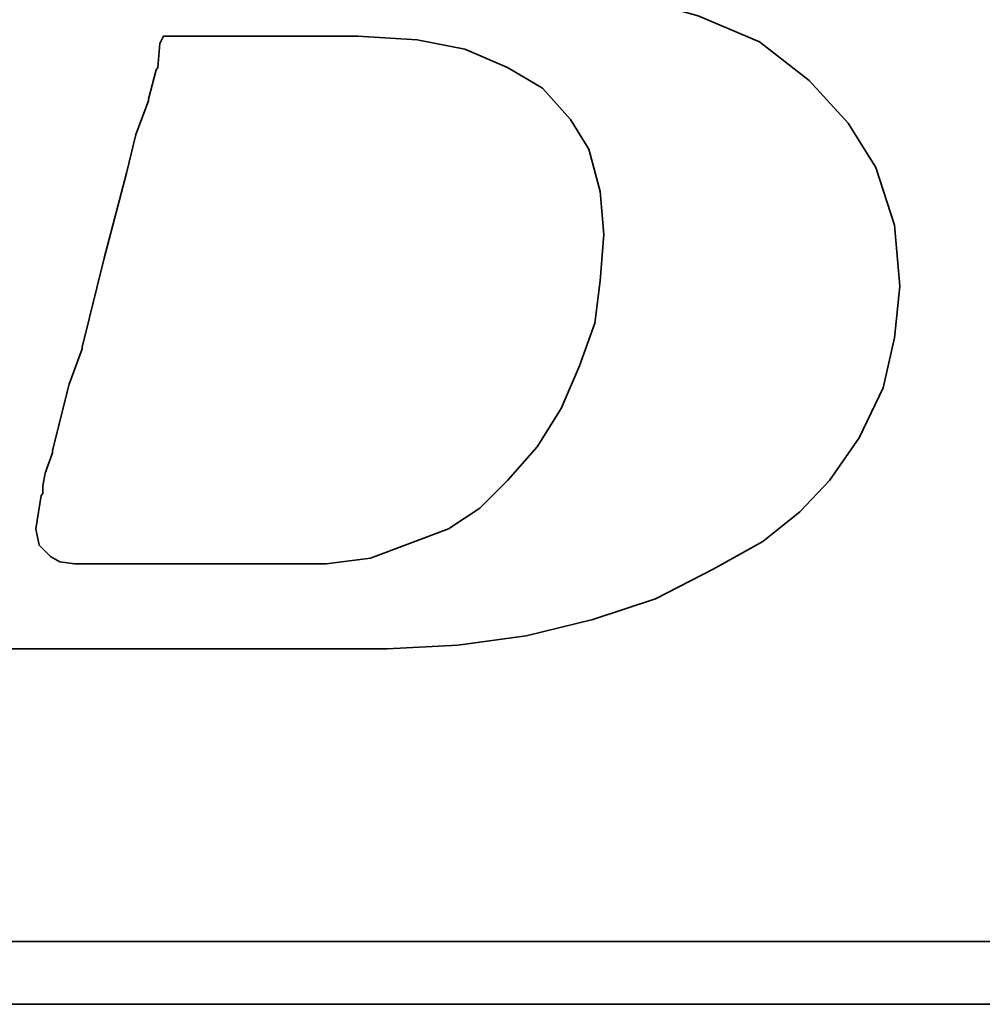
# Model space of a CAD drawing. Extents: x 55 to 159, y 66 to 127.
# Tile 29 of 51: x 137.46 to 138.5, y 95.93 to 96.99. Entities that reach past the tile are written whole.
import ezdxf

# ---------------------------------------------------------------- set-up
doc = ezdxf.new("R2010")
doc.units = 0
doc.header["$MEASUREMENT"] = 0
doc.layers.add('DIM', color=4, linetype='CONTINUOUS')
doc.layers.add('layer 1', color=7, linetype='CONTINUOUS')

# ---------------------------------------------------------------- blocks, each defined once
blk = doc.blocks.new('TBI MOTION logo(完整正式版)')
at = {"layer": 'layer 1', "color": 22, "lineweight": 35}
for points, knots in [([(-64.65375, -6.86375), (-64.65375, -6.86375), (-64.84375, -7.29625), (-64.84375, -7.29625), (-64.84375, -7.29625), (-64.84375, -7.29625), (-64.86875, -7.34375), (-64.86875, -7.34375), (-64.86875, -7.34375), (-64.86875, -7.34375), (-64.86875, -7.36875), (-64.86875, -7.36875), (-64.86875, -7.36875), (-64.86875, -7.36875), (-65.15375, -7.65375), (-65.15375, -7.65375), (-65.15375, -7.65375), (-65.15375, -7.65375), (-65.17875, -7.65375), (-65.17875, -7.65375), (-65.17875, -7.65375), (-65.17875, -7.65375), (-65.20375, -7.67875), (-65.20375, -7.67875), (-65.20375, -7.67875), (-65.20375, -7.67875), (-65.58875, -7.87125), (-65.58875, -7.87125), (-65.58875, -7.87125), (-65.58875, -7.87125), (-65.63375, -7.87125), (-65.63375, -7.87125), (-65.63375, -7.87125), (-65.63375, -7.87125), (-65.65875, -7.89375), (-65.65875, -7.89375), (-65.65875, -7.89375), (-65.65875, -7.89375), (-66.09375, -7.94375), (-66.09375, -7.94375), (-66.09375, -7.94375), (-66.09375, -7.94375), (-66.11375, -7.94375), (-66.11375, -7.94375), (-66.11375, -7.94375), (-66.11375, -7.94375), (-66.16375, -7.94375), (-66.16375, -7.94375), (-66.16375, -7.94375), (-66.16375, -7.94375), (-66.30875, -7.94375), (-66.30875, -7.94375), (-66.30875, -7.94375), (-66.30875, -7.94375), (-66.69375, -7.94375), (-66.69375, -7.94375), (-66.69375, -7.94375), (-66.69375, -7.94375), (-67.07375, -7.94375), (-67.07375, -7.94375), (-67.07375, -7.94375), (-67.07375, -7.94375), (-67.12375, -7.94375), (-67.12375, -7.94375), (-67.12375, -7.94375), (-67.12375, -7.94375), (-67.12375, -7.96625), (-67.12375, -7.96625), (-67.12375, -7.96625), (-67.12375, -7.96625), (-67.14875, -7.99125), (-67.14875, -7.99125), (-67.14875, -7.99125), (-67.14875, -7.99125), (-67.24375, -8.34875), (-67.24375, -8.34875), (-67.24375, -8.34875), (-67.24375, -8.34875), (-67.31375, -8.68625), (-67.31375, -8.68625), (-67.31375, -8.68625), (-67.31375, -8.68625), (-67.26875, -8.68625), (-67.26875, -8.68625), (-67.26875, -8.68625), (-67.26875, -8.68625), (-67.07375, -8.68625), (-67.07375, -8.68625), (-67.07375, -8.68625), (-67.07375, -8.68625), (-66.54875, -8.68625), (-66.54875, -8.68625), (-66.54875, -8.68625), (-66.54875, -8.68625), (-65.82625, -8.68625), (-65.82625, -8.68625), (-65.82625, -8.68625), (-65.82625, -8.68625), (-65.01375, -8.68625), (-65.01375, -8.68625), (-65.01375, -8.68625), (-65.01375, -8.68625), (-64.05375, -8.68625), (-64.05375, -8.68625), (-64.05375, -8.68625), (-64.05375, -8.68625), (-62.08375, -8.68625), (-62.08375, -8.68625), (-62.08375, -8.68625), (-62.08375, -8.68625), (-60.06875, -8.68625), (-60.06875, -8.68625), (-60.06875, -8.68625), (-60.06875, -8.68625), (-59.10875, -8.68625), (-59.10875, -8.68625), (-59.10875, -8.68625), (-59.10875, -8.68625), (-58.29375, -8.68625), (-58.29375, -8.68625), (-58.29375, -8.68625), (-58.29375, -8.68625), (-57.57375, -8.68625), (-57.57375, -8.68625), (-57.57375, -8.68625), (-57.57375, -8.68625), (-57.04875, -8.68625), (-57.04875, -8.68625), (-57.04875, -8.68625), (-57.04875, -8.68625), (-56.85375, -8.68625), (-56.85375, -8.68625), (-56.85375, -8.68625), (-56.85375, -8.68625), (-56.70875, -8.68625), (-56.70875, -8.68625), (-56.70875, -8.68625), (-56.70875, -8.68625), (-56.61375, -8.68625), (-56.61375, -8.68625), (-56.61375, -8.68625), (-56.61375, -8.68625), (-56.56875, -8.68625), (-56.56875, -8.68625), (-56.56875, -8.68625), (-56.56875, -8.68625), (-55.65375, -8.63875), (-55.65375, -8.63875), (-55.65375, -8.63875), (-55.65375, -8.63875), (-54.76875, -8.51875), (-54.76875, -8.51875), (-54.76875, -8.51875), (-54.76875, -8.51875), (-53.90375, -8.30375), (-53.90375, -8.30375), (-53.90375, -8.30375), (-53.90375, -8.30375), (-53.08875, -8.03875), (-53.08875, -8.03875), (-53.08875, -8.03875), (-53.08875, -8.03875), (-52.34375, -7.65375), (-52.34375, -7.65375), (-52.34375, -7.65375), (-52.34375, -7.65375), (-51.69875, -7.29625), (-51.69875, -7.29625), (-51.69875, -7.29625), (-51.69875, -7.29625), (-51.21875, -6.91125), (-51.21875, -6.91125), (-51.21875, -6.91125), (-51.21875, -6.91125), (-50.83375, -6.50375), (-50.83375, -6.50375), (-50.83375, -6.50375), (-50.83375, -6.50375), (-50.44875, -5.94875), (-50.44875, -5.94875), (-50.44875, -5.94875), (-50.44875, -5.94875), (-50.13875, -5.30375), (-50.13875, -5.30375), (-50.13875, -5.30375), (-50.13875, -5.30375), (-49.99375, -4.65375), (-49.99375, -4.65375), (-49.99375, -4.65375), (-49.99375, -4.65375), (-49.92375, -3.98375), (-49.92375, -3.98375), (-49.92375, -3.98375), (-49.92375, -3.98375), (-49.99375, -3.19374), (-49.99375, -3.19374), (-49.99375, -3.19374), (-49.99375, -3.19374), (-50.23374, -2.44874), (-50.23374, -2.44874), (-50.23374, -2.44874), (-50.23374, -2.44874), (-50.59375, -1.87374), (-50.59375, -1.87374), (-50.59375, -1.87374), (-50.59375, -1.87374), (-51.09875, -1.31874), (-51.09875, -1.31874), (-51.09875, -1.31874), (-51.09875, -1.31874), (-51.74375, -0.81875), (-51.74375, -0.81875), (-51.74375, -0.81875), (-51.74375, -0.81875), (-52.53875, -0.48125), (-52.53875, -0.48125), (-52.53875, -0.48125), (-52.53875, -0.48125), (-53.47375, -0.21875), (-53.47375, -0.21875), (-53.47375, -0.21875), (-53.47375, -0.21875), (-54.52875, -0.04874), (-54.52875, -0.04874), (-54.52875, -0.04874), (-54.52875, -0.04874), (-55.65375, 0.12125), (-55.65375, 0.12125), (-55.65375, 0.12125), (-55.65375, 0.12125), (-54.50375, 0.28624), (-54.50375, 0.28624), (-54.50375, 0.28624), (-54.50375, 0.28624), (-53.83375, 0.38124), (-53.83375, 0.38124), (-53.83375, 0.38124), (-53.83375, 0.38124), (-53.18375, 0.50125), (-53.18375, 0.50125), (-53.18375, 0.50125), (-53.18375, 0.50125), (-52.55875, 0.66874), (-52.55875, 0.66874), (-52.55875, 0.66874), (-52.55875, 0.66874), (-52.03375, 0.86124), (-52.03375, 0.86124), (-52.03375, 0.86124), (-52.03375, 0.86124), (-51.50374, 1.03124), (-51.50374, 1.03124), (-51.50374, 1.03124), (-51.50374, 1.03124), (-51.09875, 1.27125), (-51.09875, 1.27125), (-51.09875, 1.27125), (-51.09875, 1.27125), (-50.71375, 1.48624), (-50.71375, 1.48624), (-50.71375, 1.48624), (-50.71375, 1.48624), (-50.37625, 1.77625), (-50.37625, 1.77625), (-50.37625, 1.77625), (-50.37625, 1.77625), (-49.82375, 2.37625), (-49.82375, 2.37625), (-49.82375, 2.37625), (-49.82375, 2.37625), (-49.41875, 2.99625), (-49.41875, 2.99625), (-49.41875, 2.99625), (-49.41875, 2.99625), (-49.22375, 3.76625), (-49.22375, 3.76625), (-49.22375, 3.76625), (-49.22375, 3.76625), (-49.15375, 4.50874), (-49.15375, 4.50874), (-49.15375, 4.50874), (-49.15375, 4.50874), (-49.20375, 5.25125), (-49.20375, 5.25125), (-49.20375, 5.25125), (-49.20375, 5.25125), (-49.41875, 5.92625), (-49.41875, 5.92625), (-49.41875, 5.92625), (-49.41875, 5.92625), (-49.77875, 6.47625), (-49.77875, 6.47625), (-49.77875, 6.47625), (-49.77875, 6.47625), (-50.33125, 7.02624), (-50.33125, 7.02624), (-50.33125, 7.02624), (-50.33125, 7.02624), (-51.00125, 7.43625), (-51.00125, 7.43625), (-51.00125, 7.43625), (-51.00125, 7.43625), (-51.79375, 7.72625), (-51.79375, 7.72625), (-51.79375, 7.72625), (-51.79375, 7.72625), (-52.72875, 7.89124), (-52.72875, 7.89124), (-52.72875, 7.89124), (-52.72875, 7.89124), (-53.83375, 7.98625), (-53.83375, 7.98625), (-53.83375, 7.98625), (-53.83375, 7.98625), (-53.92875, 7.98625), (-53.92875, 7.98625), (-53.92875, 7.98625), (-53.92875, 7.98625), (-54.26375, 7.98625), (-54.26375, 7.98625), (-54.26375, 7.98625), (-54.26375, 7.98625), (-54.74375, 7.98625), (-54.74375, 7.98625), (-54.74375, 7.98625), (-54.74375, 7.98625), (-55.36875, 7.98625), (-55.36875, 7.98625), (-55.36875, 7.98625), (-55.36875, 7.98625), (-56.13375, 7.98625), (-56.13375, 7.98625), (-56.13375, 7.98625), (-56.13375, 7.98625), (-56.94875, 7.98625), (-56.94875, 7.98625), (-56.94875, 7.98625), (-56.94875, 7.98625), (-58.77625, 7.98625), (-58.77625, 7.98625), (-58.77625, 7.98625), (-58.77625, 7.98625), (-60.59875, 7.98625), (-60.59875, 7.98625), (-60.59875, 7.98625), (-60.59875, 7.98625), (-61.41375, 7.98625), (-61.41375, 7.98625), (-61.41375, 7.98625), (-61.41375, 7.98625), (-62.17875, 7.98625), (-62.17875, 7.98625), (-62.17875, 7.98625), (-62.17875, 7.98625), (-62.80375, 7.98625), (-62.80375, 7.98625), (-62.80375, 7.98625), (-62.80375, 7.98625), (-63.30625, 7.98625), (-63.30625, 7.98625), (-63.30625, 7.98625), (-63.30625, 7.98625), (-63.57375, 7.98625), (-63.57375, 7.98625), (-63.57375, 7.98625), (-63.57375, 7.98625), (-63.57375, 7.96375), (-63.57375, 7.96375), (-63.57375, 7.96375), (-63.57375, 7.96375), (-63.59875, 7.94125), (-63.59875, 7.94125), (-63.59875, 7.94125), (-63.59875, 7.94125), (-63.69375, 7.55625), (-63.69375, 7.55625), (-63.69375, 7.55625), (-63.69375, 7.55625), (-63.76375, 7.24624), (-63.76375, 7.24624), (-63.76375, 7.24624), (-63.76375, 7.24624), (-63.23875, 7.24624), (-63.23875, 7.24624), (-63.23875, 7.24624), (-63.23875, 7.24624), (-62.75875, 7.24624), (-62.75875, 7.24624), (-62.75875, 7.24624), (-62.75875, 7.24624), (-62.61125, 7.24624), (-62.61125, 7.24624), (-62.61125, 7.24624), (-62.61125, 7.24624), (-62.56625, 7.24624), (-62.56625, 7.24624), (-62.56625, 7.24624), (-62.56625, 7.24624), (-62.22875, 7.24624), (-62.22875, 7.24624), (-62.22875, 7.24624), (-62.22875, 7.24624), (-62.20375, 7.24624), (-62.20375, 7.24624), (-62.20375, 7.24624), (-62.20375, 7.24624), (-62.17875, 7.21875), (-62.17875, 7.21875), (-62.17875, 7.21875), (-62.17875, 7.21875), (-61.96375, 7.17125), (-61.96375, 7.17125), (-61.96375, 7.17125), (-61.96375, 7.17125), (-61.72375, 7.12624), (-61.72375, 7.12624), (-61.72375, 7.12624), (-61.72375, 7.12624), (-61.70375, 7.12624), (-61.70375, 7.12624), (-61.70375, 7.12624), (-61.70375, 7.12624), (-61.55875, 7.07624), (-61.55875, 7.07624), (-61.55875, 7.07624), (-61.55875, 7.07624), (-61.50875, 7.07624), (-61.50875, 7.07624), (-61.50875, 7.07624), (-61.50875, 7.07624), (-61.48375, 7.02624), (-61.48375, 7.02624), (-61.48375, 7.02624), (-61.48375, 7.02624), (-61.31875, 6.83375), (-61.31875, 6.83375), (-61.31875, 6.83375), (-61.31875, 6.83375), (-61.29375, 6.81125), (-61.29375, 6.81125), (-61.29375, 6.81125), (-61.29375, 6.81125), (-61.29375, 6.78625), (-61.29375, 6.78625), (-61.29375, 6.78625), (-61.29375, 6.78625), (-61.19875, 6.50124), (-61.19875, 6.50124), (-61.19875, 6.50124), (-61.19875, 6.50124), (-61.17375, 6.45124), (-61.17375, 6.45124), (-61.17375, 6.45124), (-61.17375, 6.45124), (-61.19875, 6.40625), (-61.19875, 6.40625), (-61.19875, 6.40625), (-61.19875, 6.40625), (-61.26875, 5.99624), (-61.26875, 5.99624), (-61.26875, 5.99624), (-61.26875, 5.99624), (-61.26875, 5.85125), (-61.26875, 5.85125), (-61.26875, 5.85125), (-61.26875, 5.85125), (-61.26875, 5.82625), (-61.26875, 5.82625), (-61.26875, 5.82625), (-61.26875, 5.82625), (-61.29375, 5.80625), (-61.29375, 5.80625), (-61.29375, 5.80625), (-61.29375, 5.80625), (-61.34125, 5.66125), (-61.34125, 5.66125), (-61.34125, 5.66125), (-61.34125, 5.66125), (-61.41375, 5.44625), (-61.41375, 5.44625), (-61.41375, 5.44625), (-61.41375, 5.44625), (-61.48375, 5.15625), (-61.48375, 5.15625), (-61.48375, 5.15625), (-61.48375, 5.15625), (-61.58375, 4.82124), (-61.58375, 4.82124), (-61.58375, 4.82124), (-61.58375, 4.82124), (-61.79875, 4.00375), (-61.79875, 4.00375), (-61.79875, 4.00375), (-61.79875, 4.00375), (-62.05875, 2.99625), (-62.05875, 2.99625), (-62.05875, 2.99625), (-62.05875, 2.99625), (-62.34875, 1.91625), (-62.34875, 1.91625), (-62.34875, 1.91625), (-62.34875, 1.91625), (-62.97375, -0.41124), (-62.97375, -0.41124), (-62.97375, -0.41124), (-62.97375, -0.41124), (-63.59875, -2.75875), (-63.59875, -2.75875), (-63.59875, -2.75875), (-63.59875, -2.75875), (-63.88375, -3.86374), (-63.88375, -3.86374), (-63.88375, -3.86374), (-63.88375, -3.86374), (-64.14875, -4.82374), (-64.14875, -4.82374), (-64.14875, -4.82374), (-64.14875, -4.82374), (-64.36375, -5.64125), (-64.36375, -5.64125), (-64.36375, -5.64125), (-64.36375, -5.64125), (-64.43625, -5.97625), (-64.43625, -5.97625), (-64.43625, -5.97625), (-64.43625, -5.97625), (-64.50875, -6.28625), (-64.50875, -6.28625), (-64.50875, -6.28625), (-64.50875, -6.28625), (-64.50875, -6.30875), (-64.50875, -6.30875), (-64.50875, -6.30875), (-64.50875, -6.30875), (-64.57875, -6.50375), (-64.57875, -6.50375), (-64.57875, -6.50375), (-64.57875, -6.50375), (-64.62875, -6.69625), (-64.62875, -6.69625), (-64.62875, -6.69625), (-64.62875, -6.69625), (-64.62875, -6.76875), (-64.62875, -6.76875), (-64.62875, -6.76875), (-64.62875, -6.76875), (-64.62875, -6.81375), (-64.62875, -6.81375), (-64.62875, -6.81375), (-64.62875, -6.81375), (-64.62875, -6.83875), (-64.62875, -6.83875), (-64.62875, -6.83875), (-64.62875, -6.83875), (-64.65375, -6.86375), (-64.65375, -6.86375)], [0, 0, 0, 0, 0.00719424, 0.00719424, 0.00719424, 0.00719424, 0.01438849, 0.01438849, 0.01438849, 0.01438849, 0.02158273, 0.02158273, 0.02158273, 0.02158273, 0.02877698, 0.02877698, 0.02877698, 0.02877698, 0.03597122, 0.03597122, 0.03597122, 0.03597122, 0.04316547, 0.04316547, 0.04316547, 0.04316547, 0.05035971, 0.05035971, 0.05035971, 0.05035971, 0.05755396, 0.05755396, 0.05755396, 0.05755396, 0.0647482, 0.0647482, 0.0647482, 0.0647482, 0.07194245, 0.07194245, 0.07194245, 0.07194245, 0.07913669, 0.07913669, 0.07913669, 0.07913669, 0.08633094, 0.08633094, 0.08633094, 0.08633094, 0.09352518, 0.09352518, 0.09352518, 0.09352518, 0.10071942, 0.10071942, 0.10071942, 0.10071942, 0.10791367, 0.10791367, 0.10791367, 0.10791367, 0.11510791, 0.11510791, 0.11510791, 0.11510791, 0.12230216, 0.12230216, 0.12230216, 0.12230216, 0.1294964, 0.1294964, 0.1294964, 0.1294964, 0.13669065, 0.13669065, 0.13669065, 0.13669065, 0.14388489, 0.14388489, 0.14388489, 0.14388489, 0.15107914, 0.15107914, 0.15107914, 0.15107914, 0.15827338, 0.15827338, 0.15827338, 0.15827338, 0.16546763, 0.16546763, 0.16546763, 0.16546763, 0.17266187, 0.17266187, 0.17266187, 0.17266187, 0.17985612, 0.17985612, 0.17985612, 0.17985612, 0.18705036, 0.18705036, 0.18705036, 0.18705036, 0.1942446, 0.1942446, 0.1942446, 0.1942446, 0.20143885, 0.20143885, 0.20143885, 0.20143885, 0.20863309, 0.20863309, 0.20863309, 0.20863309, 0.21582734, 0.21582734, 0.21582734, 0.21582734, 0.22302158, 0.22302158, 0.22302158, 0.22302158, 0.23021583, 0.23021583, 0.23021583, 0.23021583, 0.23741007, 0.23741007, 0.23741007, 0.23741007, 0.24460432, 0.24460432, 0.24460432, 0.24460432, 0.25179856, 0.25179856, 0.25179856, 0.25179856, 0.25899281, 0.25899281, 0.25899281, 0.25899281, 0.26618705, 0.26618705, 0.26618705, 0.26618705, 0.27338129, 0.27338129, 0.27338129, 0.27338129, 0.28057554, 0.28057554, 0.28057554, 0.28057554, 0.28776978, 0.28776978, 0.28776978, 0.28776978, 0.29496403, 0.29496403, 0.29496403, 0.29496403, 0.30215827, 0.30215827, 0.30215827, 0.30215827, 0.30935252, 0.30935252, 0.30935252, 0.30935252, 0.31654676, 0.31654676, 0.31654676, 0.31654676, 0.32374101, 0.32374101, 0.32374101, 0.32374101, 0.33093525, 0.33093525, 0.33093525, 0.33093525, 0.3381295, 0.3381295, 0.3381295, 0.3381295, 0.34532374, 0.34532374, 0.34532374, 0.34532374, 0.35251799, 0.35251799, 0.35251799, 0.35251799, 0.35971223, 0.35971223, 0.35971223, 0.35971223, 0.36690647, 0.36690647, 0.36690647, 0.36690647, 0.37410072, 0.37410072, 0.37410072, 0.37410072, 0.38129496, 0.38129496, 0.38129496, 0.38129496, 0.38848921, 0.38848921, 0.38848921, 0.38848921, 0.39568345, 0.39568345, 0.39568345, 0.39568345, 0.4028777, 0.4028777, 0.4028777, 0.4028777, 0.41007194, 0.41007194, 0.41007194, 0.41007194, 0.41726619, 0.41726619, 0.41726619, 0.41726619, 0.42446043, 0.42446043, 0.42446043, 0.42446043, 0.43165468, 0.43165468, 0.43165468, 0.43165468, 0.43884892, 0.43884892, 0.43884892, 0.43884892, 0.44604317, 0.44604317, 0.44604317, 0.44604317, 0.45323741, 0.45323741, 0.45323741, 0.45323741, 0.46043165, 0.46043165, 0.46043165, 0.46043165, 0.4676259, 0.4676259, 0.4676259, 0.4676259, 0.47482014, 0.47482014, 0.47482014, 0.47482014, 0.48201439, 0.48201439, 0.48201439, 0.48201439, 0.48920863, 0.48920863, 0.48920863, 0.48920863, 0.49640288, 0.49640288, 0.49640288, 0.49640288, 0.50359712, 0.50359712, 0.50359712, 0.50359712, 0.51079137, 0.51079137, 0.51079137, 0.51079137, 0.51798561, 0.51798561, 0.51798561, 0.51798561, 0.52517986, 0.52517986, 0.52517986, 0.52517986, 0.5323741, 0.5323741, 0.5323741, 0.5323741, 0.53956835, 0.53956835, 0.53956835, 0.53956835, 0.54676259, 0.54676259, 0.54676259, 0.54676259, 0.55395683, 0.55395683, 0.55395683, 0.55395683, 0.56115108, 0.56115108, 0.56115108, 0.56115108, 0.56834532, 0.56834532, 0.56834532, 0.56834532, 0.57553957, 0.57553957, 0.57553957, 0.57553957, 0.58273381, 0.58273381, 0.58273381, 0.58273381, 0.58992806, 0.58992806, 0.58992806, 0.58992806, 0.5971223, 0.5971223, 0.5971223, 0.5971223, 0.60431655, 0.60431655, 0.60431655, 0.60431655, 0.61151079, 0.61151079, 0.61151079, 0.61151079, 0.61870504, 0.61870504, 0.61870504, 0.61870504, 0.62589928, 0.62589928, 0.62589928, 0.62589928, 0.63309353, 0.63309353, 0.63309353, 0.63309353, 0.64028777, 0.64028777, 0.64028777, 0.64028777, 0.64748201, 0.64748201, 0.64748201, 0.64748201, 0.65467626, 0.65467626, 0.65467626, 0.65467626, 0.6618705, 0.6618705, 0.6618705, 0.6618705, 0.66906475, 0.66906475, 0.66906475, 0.66906475, 0.67625899, 0.67625899, 0.67625899, 0.67625899, 0.68345324, 0.68345324, 0.68345324, 0.68345324, 0.69064748, 0.69064748, 0.69064748, 0.69064748, 0.69784173, 0.69784173, 0.69784173, 0.69784173, 0.70503597, 0.70503597, 0.70503597, 0.70503597, 0.71223022, 0.71223022, 0.71223022, 0.71223022, 0.71942446, 0.71942446, 0.71942446, 0.71942446, 0.72661871, 0.72661871, 0.72661871, 0.72661871, 0.73381295, 0.73381295, 0.73381295, 0.73381295, 0.74100719, 0.74100719, 0.74100719, 0.74100719, 0.74820144, 0.74820144, 0.74820144, 0.74820144, 0.75539568, 0.75539568, 0.75539568, 0.75539568, 0.76258993, 0.76258993, 0.76258993, 0.76258993, 0.76978417, 0.76978417, 0.76978417, 0.76978417, 0.77697842, 0.77697842, 0.77697842, 0.77697842, 0.78417266, 0.78417266, 0.78417266, 0.78417266, 0.79136691, 0.79136691, 0.79136691, 0.79136691, 0.79856115, 0.79856115, 0.79856115, 0.79856115, 0.8057554, 0.8057554, 0.8057554, 0.8057554, 0.81294964, 0.81294964, 0.81294964, 0.81294964, 0.82014388, 0.82014388, 0.82014388, 0.82014388, 0.82733813, 0.82733813, 0.82733813, 0.82733813, 0.83453237, 0.83453237, 0.83453237, 0.83453237, 0.84172662, 0.84172662, 0.84172662, 0.84172662, 0.84892086, 0.84892086, 0.84892086, 0.84892086, 0.85611511, 0.85611511, 0.85611511, 0.85611511, 0.86330935, 0.86330935, 0.86330935, 0.86330935, 0.8705036, 0.8705036, 0.8705036, 0.8705036, 0.87769784, 0.87769784, 0.87769784, 0.87769784, 0.88489209, 0.88489209, 0.88489209, 0.88489209, 0.89208633, 0.89208633, 0.89208633, 0.89208633, 0.89928058, 0.89928058, 0.89928058, 0.89928058, 0.90647482, 0.90647482, 0.90647482, 0.90647482, 0.91366906, 0.91366906, 0.91366906, 0.91366906, 0.92086331, 0.92086331, 0.92086331, 0.92086331, 0.92805755, 0.92805755, 0.92805755, 0.92805755, 0.9352518, 0.9352518, 0.9352518, 0.9352518, 0.94244604, 0.94244604, 0.94244604, 0.94244604, 0.94964029, 0.94964029, 0.94964029, 0.94964029, 0.95683453, 0.95683453, 0.95683453, 0.95683453, 0.96402878, 0.96402878, 0.96402878, 0.96402878, 0.97122302, 0.97122302, 0.97122302, 0.97122302, 0.97841727, 0.97841727, 0.97841727, 0.97841727, 0.98561151, 0.98561151, 0.98561151, 0.98561151, 0.99280576, 0.99280576, 0.99280576, 0.99280576, 1, 1, 1, 1]), ([(-61.03125, -6.57375), (-61.03125, -6.57375), (-61.03125, -6.67125), (-61.03125, -6.67125), (-61.03125, -6.67125), (-61.03125, -6.67125), (-61.05375, -6.69625), (-61.05375, -6.69625), (-61.05375, -6.69625), (-61.05375, -6.69625), (-61.12375, -7.12875), (-61.12375, -7.12875), (-61.12375, -7.12875), (-61.12375, -7.12875), (-61.07875, -7.34375), (-61.07875, -7.34375), (-61.07875, -7.34375), (-61.07875, -7.34375), (-60.93375, -7.48875), (-60.93375, -7.48875), (-60.93375, -7.48875), (-60.93375, -7.48875), (-60.81375, -7.55625), (-60.81375, -7.55625), (-60.81375, -7.55625), (-60.81375, -7.55625), (-60.62375, -7.58375), (-60.62375, -7.58375), (-60.62375, -7.58375), (-60.62375, -7.58375), (-60.30875, -7.58375), (-60.30875, -7.58375), (-60.30875, -7.58375), (-60.30875, -7.58375), (-59.97375, -7.58375), (-59.97375, -7.58375), (-59.97375, -7.58375), (-59.97375, -7.58375), (-59.87875, -7.58375), (-59.87875, -7.58375), (-59.87875, -7.58375), (-59.87875, -7.58375), (-59.63625, -7.58375), (-59.63625, -7.58375), (-59.63625, -7.58375), (-59.63625, -7.58375), (-58.96875, -7.58375), (-58.96875, -7.58375), (-58.96875, -7.58375), (-58.96875, -7.58375), (-58.29375, -7.58375), (-58.29375, -7.58375), (-58.29375, -7.58375), (-58.29375, -7.58375), (-58.05375, -7.58375), (-58.05375, -7.58375), (-58.05375, -7.58375), (-58.05375, -7.58375), (-57.98375, -7.58375), (-57.98375, -7.58375), (-57.98375, -7.58375), (-57.98375, -7.58375), (-57.35875, -7.58375), (-57.35875, -7.58375), (-57.35875, -7.58375), (-57.35875, -7.58375), (-56.78375, -7.50875), (-56.78375, -7.50875), (-56.78375, -7.50875), (-56.78375, -7.50875), (-56.27875, -7.31875), (-56.27875, -7.31875), (-56.27875, -7.31875), (-56.27875, -7.31875), (-55.77375, -7.12875), (-55.77375, -7.12875), (-55.77375, -7.12875), (-55.77375, -7.12875), (-55.36875, -6.86375), (-55.36875, -6.86375), (-55.36875, -6.86375), (-55.36875, -6.86375), (-55.00875, -6.50375), (-55.00875, -6.50375), (-55.00875, -6.50375), (-55.00875, -6.50375), (-54.62375, -6.06875), (-54.62375, -6.06875), (-54.62375, -6.06875), (-54.62375, -6.06875), (-54.31375, -5.56875), (-54.31375, -5.56875), (-54.31375, -5.56875), (-54.31375, -5.56875), (-54.07375, -5.01625), (-54.07375, -5.01625), (-54.07375, -5.01625), (-54.07375, -5.01625), (-53.87875, -4.46374), (-53.87875, -4.46374), (-53.87875, -4.46374), (-53.87875, -4.46374), (-53.80875, -3.91375), (-53.80875, -3.91375), (-53.80875, -3.91375), (-53.80875, -3.91375), (-53.75875, -3.31375), (-53.75875, -3.31375), (-53.75875, -3.31375), (-53.75875, -3.31375), (-53.80875, -2.75875), (-53.80875, -2.75875), (-53.80875, -2.75875), (-53.80875, -2.75875), (-53.95375, -2.20875), (-53.95375, -2.20875), (-53.95375, -2.20875), (-53.95375, -2.20875), (-54.19375, -1.82625), (-54.19375, -1.82625), (-54.19375, -1.82625), (-54.19375, -1.82625), (-54.55375, -1.41875), (-54.55375, -1.41875), (-54.55375, -1.41875), (-54.55375, -1.41875), (-55.00875, -1.15125), (-55.00875, -1.15125), (-55.00875, -1.15125), (-55.00875, -1.15125), (-55.56125, -0.91375), (-55.56125, -0.91375), (-55.56125, -0.91375), (-55.56125, -0.91375), (-56.18125, -0.79375), (-56.18125, -0.79375), (-56.18125, -0.79375), (-56.18125, -0.79375), (-56.94875, -0.74374), (-56.94875, -0.74374), (-56.94875, -0.74374), (-56.94875, -0.74374), (-56.99875, -0.74374), (-56.99875, -0.74374), (-56.99875, -0.74374), (-56.99875, -0.74374), (-57.09375, -0.74374), (-57.09375, -0.74374), (-57.09375, -0.74374), (-57.09375, -0.74374), (-57.38375, -0.74374), (-57.38375, -0.74374), (-57.38375, -0.74374), (-57.38375, -0.74374), (-57.76875, -0.74374), (-57.76875, -0.74374), (-57.76875, -0.74374), (-57.76875, -0.74374), (-58.24625, -0.74374), (-58.24625, -0.74374), (-58.24625, -0.74374), (-58.24625, -0.74374), (-58.72875, -0.74374), (-58.72875, -0.74374), (-58.72875, -0.74374), (-58.72875, -0.74374), (-59.20875, -0.74374), (-59.20875, -0.74374), (-59.20875, -0.74374), (-59.20875, -0.74374), (-59.46875, -0.74374), (-59.46875, -0.74374), (-59.46875, -0.74374), (-59.46875, -0.74374), (-59.51625, -0.83875), (-59.51625, -0.83875), (-59.51625, -0.83875), (-59.51625, -0.83875), (-59.54375, -1.15125), (-59.54375, -1.15125), (-59.54375, -1.15125), (-59.54375, -1.15125), (-59.56375, -1.17874), (-59.56375, -1.17874), (-59.56375, -1.17874), (-59.56375, -1.17874), (-59.66375, -1.55875), (-59.66375, -1.55875), (-59.66375, -1.55875), (-59.66375, -1.55875), (-59.66375, -1.58375), (-59.66375, -1.58375), (-59.66375, -1.58375), (-59.66375, -1.58375), (-59.82875, -2.01874), (-59.82875, -2.01874), (-59.82875, -2.01874), (-59.82875, -2.01874), (-59.94875, -2.52125), (-59.94875, -2.52125), (-59.94875, -2.52125), (-59.94875, -2.52125), (-60.23875, -3.62375), (-60.23875, -3.62375), (-60.23875, -3.62375), (-60.23875, -3.62375), (-60.52375, -4.77624), (-60.52375, -4.77624), (-60.52375, -4.77624), (-60.52375, -4.77624), (-60.52375, -4.79874), (-60.52375, -4.79874), (-60.52375, -4.79874), (-60.52375, -4.79874), (-60.69125, -5.25375), (-60.69125, -5.25375), (-60.69125, -5.25375), (-60.69125, -5.25375), (-60.81375, -5.73625), (-60.81375, -5.73625), (-60.81375, -5.73625), (-60.81375, -5.73625), (-60.90875, -6.11875), (-60.90875, -6.11875), (-60.90875, -6.11875), (-60.90875, -6.11875), (-60.90875, -6.14375), (-60.90875, -6.14375), (-60.90875, -6.14375), (-60.90875, -6.14375), (-61.00375, -6.40875), (-61.00375, -6.40875), (-61.00375, -6.40875), (-61.00375, -6.40875), (-61.03125, -6.57375), (-61.03125, -6.57375)], [0, 0, 0, 0, 0.01694915, 0.01694915, 0.01694915, 0.01694915, 0.03389831, 0.03389831, 0.03389831, 0.03389831, 0.05084746, 0.05084746, 0.05084746, 0.05084746, 0.06779661, 0.06779661, 0.06779661, 0.06779661, 0.08474576, 0.08474576, 0.08474576, 0.08474576, 0.10169492, 0.10169492, 0.10169492, 0.10169492, 0.11864407, 0.11864407, 0.11864407, 0.11864407, 0.13559322, 0.13559322, 0.13559322, 0.13559322, 0.15254237, 0.15254237, 0.15254237, 0.15254237, 0.16949153, 0.16949153, 0.16949153, 0.16949153, 0.18644068, 0.18644068, 0.18644068, 0.18644068, 0.20338983, 0.20338983, 0.20338983, 0.20338983, 0.22033898, 0.22033898, 0.22033898, 0.22033898, 0.23728814, 0.23728814, 0.23728814, 0.23728814, 0.25423729, 0.25423729, 0.25423729, 0.25423729, 0.27118644, 0.27118644, 0.27118644, 0.27118644, 0.28813559, 0.28813559, 0.28813559, 0.28813559, 0.30508475, 0.30508475, 0.30508475, 0.30508475, 0.3220339, 0.3220339, 0.3220339, 0.3220339, 0.33898305, 0.33898305, 0.33898305, 0.33898305, 0.3559322, 0.3559322, 0.3559322, 0.3559322, 0.37288136, 0.37288136, 0.37288136, 0.37288136, 0.38983051, 0.38983051, 0.38983051, 0.38983051, 0.40677966, 0.40677966, 0.40677966, 0.40677966, 0.42372881, 0.42372881, 0.42372881, 0.42372881, 0.44067797, 0.44067797, 0.44067797, 0.44067797, 0.45762712, 0.45762712, 0.45762712, 0.45762712, 0.47457627, 0.47457627, 0.47457627, 0.47457627, 0.49152542, 0.49152542, 0.49152542, 0.49152542, 0.50847458, 0.50847458, 0.50847458, 0.50847458, 0.52542373, 0.52542373, 0.52542373, 0.52542373, 0.54237288, 0.54237288, 0.54237288, 0.54237288, 0.55932203, 0.55932203, 0.55932203, 0.55932203, 0.57627119, 0.57627119, 0.57627119, 0.57627119, 0.59322034, 0.59322034, 0.59322034, 0.59322034, 0.61016949, 0.61016949, 0.61016949, 0.61016949, 0.62711864, 0.62711864, 0.62711864, 0.62711864, 0.6440678, 0.6440678, 0.6440678, 0.6440678, 0.66101695, 0.66101695, 0.66101695, 0.66101695, 0.6779661, 0.6779661, 0.6779661, 0.6779661, 0.69491525, 0.69491525, 0.69491525, 0.69491525, 0.71186441, 0.71186441, 0.71186441, 0.71186441, 0.72881356, 0.72881356, 0.72881356, 0.72881356, 0.74576271, 0.74576271, 0.74576271, 0.74576271, 0.76271186, 0.76271186, 0.76271186, 0.76271186, 0.77966102, 0.77966102, 0.77966102, 0.77966102, 0.79661017, 0.79661017, 0.79661017, 0.79661017, 0.81355932, 0.81355932, 0.81355932, 0.81355932, 0.83050847, 0.83050847, 0.83050847, 0.83050847, 0.84745763, 0.84745763, 0.84745763, 0.84745763, 0.86440678, 0.86440678, 0.86440678, 0.86440678, 0.88135593, 0.88135593, 0.88135593, 0.88135593, 0.89830508, 0.89830508, 0.89830508, 0.89830508, 0.91525424, 0.91525424, 0.91525424, 0.91525424, 0.93220339, 0.93220339, 0.93220339, 0.93220339, 0.94915254, 0.94915254, 0.94915254, 0.94915254, 0.96610169, 0.96610169, 0.96610169, 0.96610169, 0.98305085, 0.98305085, 0.98305085, 0.98305085, 1, 1, 1, 1]), ([(75.90875, -9.47875), (75.90875, -9.47875), (75.90875, -12.28625), (75.90875, -12.28625), (75.90875, -12.28625), (75.90875, -12.28625), (75.90875, -12.47875), (75.90875, -12.47875), (75.90875, -12.47875), (75.90875, -12.47875), (75.71625, -12.47875), (75.71625, -12.47875), (75.71625, -12.47875), (75.71625, -12.47875), (-88.32875, -12.47875), (-88.32875, -12.47875), (-88.32875, -12.47875), (-88.32875, -12.47875), (-88.32875, -13.29375), (-88.32875, -13.29375), (-88.32875, -13.29375), (-88.32875, -13.29375), (82.89125, -13.29375), (82.89125, -13.29375), (82.89125, -13.29375), (82.89125, -13.29375), (75.90875, -9.47875), (75.90875, -9.47875)], [0, 0, 0, 0, 0.14285714, 0.14285714, 0.14285714, 0.14285714, 0.28571429, 0.28571429, 0.28571429, 0.28571429, 0.42857143, 0.42857143, 0.42857143, 0.42857143, 0.57142857, 0.57142857, 0.57142857, 0.57142857, 0.71428571, 0.71428571, 0.71428571, 0.71428571, 0.85714286, 0.85714286, 0.85714286, 0.85714286, 1, 1, 1, 1])]:
    blk.add_open_spline(points, degree=3, knots=knots, dxfattribs=at)

msp = doc.modelspace()

# ---------------------------------------------------------------- block references
at = {"layer": 'DIM', "color": 7, "xscale": 0.0830079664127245, "yscale": 0.0830079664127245, "zscale": 0.0830079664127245}
msp.add_blockref('TBI MOTION logo(完整正式版)', (142.5533, 97.0294), dxfattribs=at)

doc.saveas('drawing.dxf')
